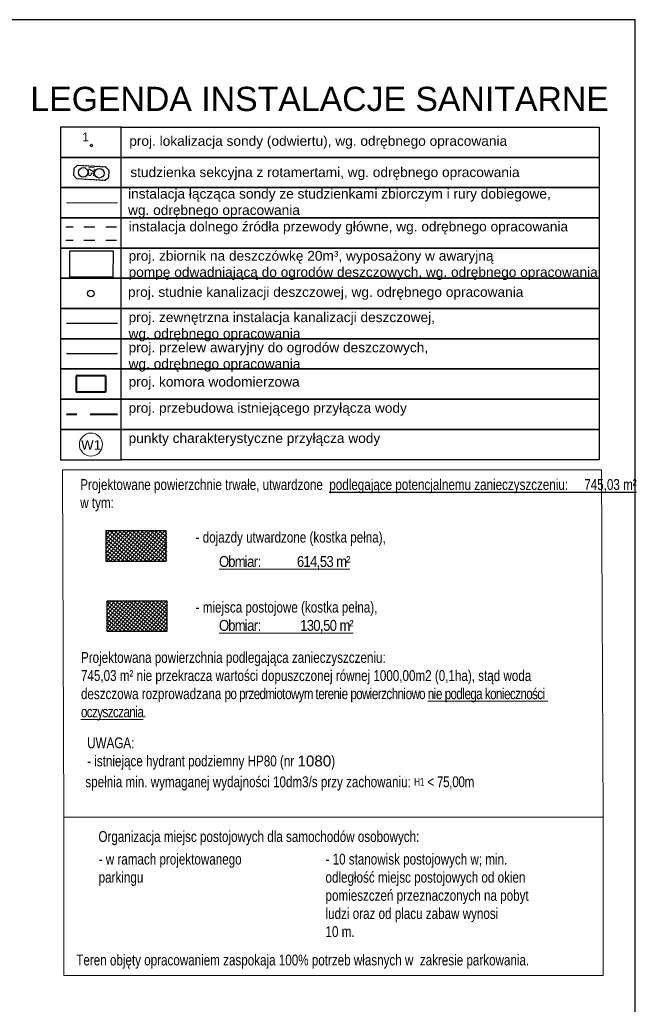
# Model space of a CAD drawing. Extents: x 40810 to 6568062, y -66833 to 5647239.
# Tile 42 of 43: x 6568005 to 6568062, y 5646983 to 5647073. Entities that reach past the tile are written whole.
import ezdxf

# ---------------------------------------------------------------- set-up
doc = ezdxf.new("R2010")
doc.units = 0
doc.header["$MEASUREMENT"] = 0
for name, pattern in [('1019-osie$0$1013-TK-osie$0$CONTINUOUS', [0]), ('2_OTKC', [1.5, 1, -0.5]), ('DASHED2', [0.375, 0.25, -0.125]), ('PRZER1-1', [2, 1, -1])]:
    doc.linetypes.add(name, pattern=pattern)
for name, color, linetype, lineweight in [('_Eko_deszczowka', 94, 'CONTINUOUS', 30), ('_EKO_DŹ_odwierty', 4, 'CONTINUOUS', 25), ('_EKO_DŹ_odwierty_OPIS', 3, 'CONTINUOUS', 15), ('_EKO_DŹ_powrót', 5, 'PRZER1-1', 30), ('_EKO_DŹ_poziomy', 3, 'CONTINUOUS', 20), ('_EKO_DŹ_zasilanie', 1, 'PRZER1-1', 30), ('_EKO_DŻ_studnia', 4, 'CONTINUOUS', 30), ('_IS_EKO_opis', 7, 'CONTINUOUS', 15), ('_S_EKO_WODA', 142, 'DASHED2', 40), ('A_l.wypełnien', 253, 'CONTINUOUS', 9), ('OTK_L_2', 7, '2_OTKC', 13), ('RAMKA', 2, 'CONTINUOUS', 20), ('wymiarowanie', 176, 'CONTINUOUS', 9)]:
    doc.layers.add(name, color=color, linetype=linetype, lineweight=lineweight)
for name, color, linetype in [('_koncepcja', 2, '1019-osie$0$1013-TK-osie$0$CONTINUOUS'), ('D-opis', 104, 'CONTINUOUS'), ('OPISY', 6, 'CONTINUOUS')]:
    doc.layers.add(name, color=color, linetype=linetype)
doc.layers.add('a3', color=3, linetype='CONTINUOUS', lineweight=30, plot=False)
doc.styles.add('1-100', font='simplex.shx', dxfattribs={"width": 0.8, "height": 15})
doc.styles.add('Arial_1', font='arial.ttf')
doc.styles.add('Arial_Normalny_20', font='arial.ttf', dxfattribs={"height": 20})
doc.styles.add('STYL_ARIAL', font='simplex', dxfattribs={"width": 0.75, "oblique": 0.1})
doc.styles.add('WYMIAR', font='simplex.shx', dxfattribs={"width": 0.7, "oblique": 2, "height": 0.5})

msp = doc.modelspace()

# ---------------------------------------------------------------- hatches: boundary and pattern name
at = {"layer": 'A_l.wypełnien', "linetype": 'ByBlock', "true_color": 0x636466}
h = msp.add_hatch(dxfattribs=at)
h.set_pattern_fill('ANSI37', color=251, scale=2.084269, angle=5.68029, style=0)
h.set_pattern_definition([(50.68029132, (6499271.37136, 5588280.57755), (-0.2015546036, 0.1650863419), []), (140.68029132, (6499271.37136, 5588280.57755), (-0.1650863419, -0.2015546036), [])])
h.paths.add_polyline_path([(6568018.571, 5647020.036), (6568013.012, 5647020.036), (6568013.012, 5647017.256), (6568018.571, 5647017.256)])
at = {"layer": 'OTK_L_2', "linetype": 'ByBlock', "true_color": 0xc7c8ca}
h = msp.add_hatch(dxfattribs=at)
h.set_pattern_fill('ANSI37', color=9, scale=2.084269, angle=5.68029)
h.set_pattern_definition([(50.68029132, (6499271.33083, 5588284.23962), (-0.2015546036, 0.1650863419), []), (140.68029132, (6499271.33083, 5588284.23962), (-0.1650863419, -0.2015546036), [])])
h.paths.add_polyline_path([(6568018.531, 5647026.478), (6568012.971, 5647026.478), (6568012.971, 5647023.698), (6568018.531, 5647023.698)])

# ---------------------------------------------------------------- linework, layer by layer
at = {"layer": '_Eko_deszczowka', "linetype": 'Continuous'}
for p, q in [((6568009.619, 5647049.807), (6568009.625, 5647052.207)), ((6568013.625, 5647052.199), (6568009.625, 5647052.207)), ((6568013.619, 5647049.799), (6568013.625, 5647052.199)), ((6568013.619, 5647049.799), (6568009.619, 5647049.807)), ((6568014.001, 5647045.542), (6568009.326, 5647045.542))]:
    msp.add_line(p, q, dxfattribs=at)
at = {"layer": '_Eko_deszczowka', "color": 98, "linetype": 'Continuous'}
msp.add_line((6568014.001, 5647042.762), (6568009.326, 5647042.762), dxfattribs=at)
at = {"layer": '_Eko_deszczowka', "linetype": 'Continuous'}
msp.add_circle((6568011.558, 5647048.321), 0.3, dxfattribs=at)
at = {"layer": '_EKO_DŹ_odwierty'}
msp.add_circle((6568011.599, 5647061.92), 0.108, dxfattribs=at)
at = {"layer": '_EKO_DŹ_powrót'}
msp.add_line((6568013.923, 5647053.181), (6568009.253, 5647053.181), dxfattribs=at)
at = {"layer": '_EKO_DŹ_poziomy'}
for p, q in [((6568010.866, 5647060.12), (6568010.862, 5647060.048)), ((6568011.115, 5647060.106), (6568011.111, 5647060.035)), ((6568011.365, 5647060.093), (6568011.361, 5647060.021)), ((6568011.614, 5647060.079), (6568011.611, 5647060.008)), ((6568011.864, 5647060.066), (6568011.86, 5647059.994)), ((6568012.114, 5647060.052), (6568012.11, 5647059.981)), ((6568012.363, 5647060.039), (6568012.36, 5647059.967)), ((6568012.613, 5647060.025), (6568012.609, 5647059.954)), ((6568012.863, 5647060.012), (6568012.859, 5647059.94)), ((6568011.074, 5647058.835), (6568011.07, 5647058.763)), ((6568011.32, 5647058.75), (6568011.324, 5647058.821)), ((6568011.573, 5647058.808), (6568011.57, 5647058.736)), ((6568011.819, 5647058.723), (6568011.823, 5647058.794)), ((6568012.073, 5647058.781), (6568012.069, 5647058.709)), ((6568012.318, 5647058.696), (6568012.322, 5647058.768)), ((6568012.572, 5647058.754), (6568012.568, 5647058.683)), ((6568012.818, 5647058.669), (6568012.822, 5647058.741)), ((6568014.001, 5647056.661), (6568009.326, 5647056.661))]:
    msp.add_line(p, q, dxfattribs=at)
at = {"layer": '_EKO_DŹ_zasilanie'}
msp.add_line((6568013.923, 5647054.407), (6568009.253, 5647054.407), dxfattribs=at)
at = {"layer": '_EKO_DŻ_studnia'}
for p, q in [((6568009.991, 5647059.795), (6568009.958, 5647059.196)), ((6568010.306, 5647060.078), (6568009.991, 5647059.795)), ((6568012.942, 5647059.936), (6568010.306, 5647060.078)), ((6568012.942, 5647059.936), (6568013.226, 5647059.62)), ((6568013.193, 5647059.021), (6568013.226, 5647059.62)), ((6568010.242, 5647058.88), (6568009.958, 5647059.196)), ((6568010.242, 5647058.88), (6568012.878, 5647058.738)), ((6568012.878, 5647058.738), (6568013.193, 5647059.021))]:
    msp.add_line(p, q, dxfattribs=at)
for centre in [(6568010.853, 5647059.448), (6568012.331, 5647059.368)]:
    msp.add_circle(centre, 0.44, dxfattribs=at)
at = {"layer": '_S_EKO_WODA', "linetype": 'Continuous'}
for p, q in [((6568010.208, 5647040.732), (6568010.208, 5647039.232)), ((6568012.908, 5647040.732), (6568010.208, 5647040.732)), ((6568012.908, 5647040.732), (6568012.908, 5647039.232)), ((6568012.908, 5647039.232), (6568010.208, 5647039.232))]:
    msp.add_line(p, q, dxfattribs=at)
at = {"layer": '_S_EKO_WODA', "ltscale": 10}
msp.add_line((6568014.001, 5647037.202), (6568009.326, 5647037.202), dxfattribs=at)
at = {"layer": 'a3'}
msp.add_lwpolyline([(6567721.593, 5647073.487), (6567721.593, 5646924.987), (6568061.593, 5646924.987), (6568061.593, 5647073.487), (6567721.593, 5647073.487)], dxfattribs=at)
at = {"layer": 'D-opis', "color": 7, "linetype": 'ByBlock'}
for points in [[(6568014.337, 5647063.61), (6568008.778, 5647063.61), (6568008.778, 5647060.831), (6568014.337, 5647060.831)], [(6568058.258, 5647060.831), (6568014.337, 5647060.831), (6568014.337, 5647063.61), (6568058.258, 5647063.61)], [(6568014.337, 5647060.831), (6568008.778, 5647060.831), (6568008.778, 5647058.051), (6568014.337, 5647058.051)], [(6568058.258, 5647058.051), (6568014.337, 5647058.051), (6568014.337, 5647060.831), (6568058.258, 5647060.831)], [(6568014.337, 5647058.051), (6568008.778, 5647058.051), (6568008.778, 5647055.271), (6568014.337, 5647055.271)], [(6568058.258, 5647055.271), (6568014.337, 5647055.271), (6568014.337, 5647058.051), (6568058.258, 5647058.051)], [(6568014.337, 5647055.271), (6568008.778, 5647055.271), (6568008.778, 5647052.491), (6568014.337, 5647052.491)], [(6568058.258, 5647052.491), (6568014.337, 5647052.491), (6568014.337, 5647055.271), (6568058.258, 5647055.271)], [(6568014.337, 5647052.491), (6568008.778, 5647052.491), (6568008.778, 5647049.711), (6568014.337, 5647049.711)], [(6568058.258, 5647049.711), (6568014.337, 5647049.711), (6568014.337, 5647052.491), (6568058.258, 5647052.491)], [(6568014.337, 5647049.711), (6568008.778, 5647049.711), (6568008.778, 5647046.932), (6568014.337, 5647046.932)], [(6568058.258, 5647046.932), (6568014.337, 5647046.932), (6568014.337, 5647049.711), (6568058.258, 5647049.711)], [(6568014.337, 5647046.932), (6568008.778, 5647046.932), (6568008.778, 5647044.152), (6568014.337, 5647044.152)], [(6568058.258, 5647044.152), (6568014.337, 5647044.152), (6568014.337, 5647046.932), (6568058.258, 5647046.932)], [(6568014.337, 5647044.152), (6568008.778, 5647044.152), (6568008.778, 5647041.372), (6568014.337, 5647041.372)], [(6568058.258, 5647041.372), (6568014.337, 5647041.372), (6568014.337, 5647044.152), (6568058.258, 5647044.152)], [(6568014.337, 5647041.372), (6568008.778, 5647041.372), (6568008.778, 5647038.592), (6568014.337, 5647038.592)], [(6568058.258, 5647038.592), (6568014.337, 5647038.592), (6568014.337, 5647041.372), (6568058.258, 5647041.372)], [(6568014.337, 5647038.592), (6568008.778, 5647038.592), (6568008.778, 5647035.812), (6568014.337, 5647035.812)], [(6568058.258, 5647035.812), (6568014.337, 5647035.812), (6568014.337, 5647038.592), (6568058.258, 5647038.592)], [(6568058.258, 5647033.033), (6568014.337, 5647033.033), (6568014.337, 5647035.812), (6568058.258, 5647035.812)]]:
    msp.add_lwpolyline(points, close=True, dxfattribs=at)
at = {"layer": 'D-opis', "color": 7, "linetype": 'ByBlock', "elevation": 0.087}
for points in [[(6568018.49, 5647026.478), (6568012.942, 5647026.478), (6568012.942, 5647023.698), (6568018.49, 5647023.698)], [(6568018.571, 5647020.036), (6568013.023, 5647020.036), (6568013.023, 5647017.256), (6568018.571, 5647017.256)]]:
    msp.add_lwpolyline(points, close=True, dxfattribs=at)
at = {"layer": 'wymiarowanie', "color": 7}
for points in [[(6568008.947, 5647032.086), (6568058.485, 5647032.086), (6568058.625, 5647000.179), (6568009.086, 5647000.179)], [(6568009.086, 5646985.615), (6568058.625, 5646985.615), (6568058.625, 5647000.179), (6568009.086, 5647000.179)]]:
    msp.add_lwpolyline(points, close=True, dxfattribs=at)

# ---------------------------------------------------------------- texts
at = {"layer": '_EKO_DŹ_odwierty_OPIS', "color": 3, "insert": (6568010.761, 5647063.109), "char_height": 0.8, "width": 1.70754, "attachment_point": 1, "rotation": 0.65934, "style": 'Arial_1'}
msp.add_mtext('1', dxfattribs=at)
at = {"layer": '_EKO_DŻ_studnia', "insert": (6568011.324, 5647059.088), "char_height": 0.5, "width": 1.70754, "attachment_point": 1, "rotation": 86.91228, "style": 'WYMIAR'}
msp.add_mtext('SZI', dxfattribs=at)
at = {"layer": '_koncepcja', "color": 7, "ltscale": 0.2, "char_height": 1, "width": 51.20545, "attachment_point": 1, "style": '1-100'}
for s, insert in [('\\fCentury Gothic|b0|i0|c238|p0;Projektowane powierzchnie trwałe, utwardzone  \\Lpodlegające potencjalnemu zanieczyszczeniu:     745,03 m² \\lw tym:', (6568010.578, 5647031.249)), ('{\\fCentury Gothic|b0|i0|c238|p0;Organizacja miejsc postojowych dla samochodów osobowych:}', (6568012.25, 5646998.886))]:
    msp.add_mtext(s, dxfattribs=dict(at, insert=insert))
at = {"layer": 'D-opis', "color": 7, "style": 'Arial_Normalny_20'}
msp.add_text('LEGENDA INSTALACJE SANITARNE', height=2.22383, dxfattribs=at).set_placement((6568005.997, 5647065.094))
at = {"layer": 'D-opis', "color": 7, "char_height": 0.9, "width": 49.56708, "attachment_point": 1, "style": 'Arial_Normalny_20'}
for s, insert in [('proj. lokalizacja sondy (odwiertu), wg. odrębnego opracowania', (6568015.084, 5647062.79)), ('studzienka sekcyjna z rotamertami, wg. odrębnego opracowania', (6568015.18, 5647059.915)), ('instalacja łącząca sondy ze studzienkami zbiorczym i rury dobiegowe, \\Pwg. odrębnego opracowania', (6568014.973, 5647057.936)), ('instalacja dolnego źródła przewody główne, wg. odrębnego opracowania', (6568015.023, 5647054.922)), ('proj. zbiornik na deszczówkę 20m³, wyposażony w awaryjną\\Ppompę odwadniającą do ogrodów deszczowych, wg. odrębnego opracowania', (6568015.023, 5647052.228)), ('proj. studnie kanalizacji deszczowej, wg. odrębnego opracowania', (6568014.967, 5647048.902)), ('proj. zewnętrzna instalacja kanalizacji deszczowej, \\Pwg. odrębnego opracowania', (6568015.023, 5647046.583)), ('proj. przelew awaryjny do ogrodów deszczowych, \\Pwg. odrębnego opracowania', (6568015.023, 5647043.803)), ('proj. komora wodomierzowa', (6568015.023, 5647040.65)), ('proj. przebudowa istniejącego przyłącza wody', (6568015.023, 5647038.244)), ('punkty charakterystyczne przyłącza wody', (6568015.023, 5647035.464))]:
    msp.add_mtext(s, dxfattribs=dict(at, insert=insert))
at = {"layer": 'OPISY', "color": 7, "lineweight": 13, "char_height": 1, "attachment_point": 1, "style": '1-100'}
for s, insert, width in [('{\\fCentury Gothic|b0|i0|c238|p0;- dojazdy utwardzone (kostka pełna), }', (6568021.183, 5647026.405), 51.20545), ('{\\fCentury Gothic|b0|i0|c238|p0;\\L\\W0.9;\\T0.9;Obmiar:           614,53 m²}', (6568023.332, 5647024.171), 51.20545), ('{\\fCentury Gothic|b0|i0|c238|p0;- miejsca postojowe (kostka pełna), }', (6568021.183, 5647019.973), 51.20545), ('{\\fCentury Gothic|b0|i0|c238|p0;\\L\\W0.9;\\T0.9;Obmiar:            130,50 m²}', (6568023.332, 5647018.296), 51.20545), ('\\fCentury Gothic|b0|i0|c238|p0;Projektowana powierzchnia podlegająca zanieczyszczeniu:\\P745,03 m² nie przekracza wartości dopuszczonej równej 1000,00m2 (0,1ha), stąd woda deszczowa rozprowadzana \\T0.9;po przedmiotowym terenie powierzchniowo \\Lnie podlega konieczności  oczyszczania\\l.', (6568010.645, 5647015.349), 45.60924), ('{\\fCentury Gothic|b0|i0|c238|p0;- w ramach projektowanego \\Pparkingu }', (6568012.272, 5646996.808, 0.087), 51.20545), ('{\\fCentury Gothic|b0|i0|c238|p0;- 10 stanowisk postojowych w; min. \\Podległość miejsc postojowych od okien \\Ppomieszczeń przeznaczonych na pobyt \\Pludzi oraz od placu zabaw wynosi \\P10 m.}', (6568033.121, 5646996.808, 0.087), 51.20545), ('\\fCentury Gothic|b0|i0|c238|p0;Teren objęty opracowaniem zaspokaja 100% potrzeb własnych w  zakresie parkowania.', (6568010.215, 5646987.532), 51.20545)]:
    msp.add_mtext(s, dxfattribs=dict(at, insert=insert, width=width))
at = {"layer": 'RAMKA', "color": 7, "linetype": 'Continuous', "char_height": 1, "width": 51.20545, "attachment_point": 1, "style": '1-100'}
for s, insert in [('{\\fCentury Gothic|b0|i0|c238|p0;UWAGA:\\P- istniejące hydrant podziemny HP80 (nr \\fArial|b0|i0|c0|p0;\\Q0.1;\\W1;1080\\fCentury Gothic|b0|i0|c238|p0;\\Q0;\\W0.8;)}', (6568011.215, 5647007.497)), ('\\fCentury Gothic|b0|i0|c238|p0;\\A1;spełnia min. wymaganej wydajności 10dm3/s przy zachowaniu: \\H0.7273x;\\T0.95;H1\\H1.374948x; < 75,00m', (6568011.052, 5647003.915))]:
    msp.add_mtext(s, dxfattribs=dict(at, insert=insert))

# ---------------------------------------------------------------- next in the draw order: texts
at = {"layer": '_IS_EKO_opis', "color": 0, "insert": (6568010.659, 5647034.827), "char_height": 0.875, "width": 1.50816, "attachment_point": 1, "style": 'STYL_ARIAL', "bg_fill": 3, "box_fill_scale": 1.5, "bg_fill_color": 256, "bg_fill_true_color": 13158600, "bg_fill_transparency": 0}
msp.add_mtext('\\fArial|b0|i0;\\W1;W1', dxfattribs=at)

# ---------------------------------------------------------------- next in the draw order: linework, layer by layer
at = {"layer": '_IS_EKO_opis', "color": 0}
msp.add_circle((6568011.559, 5647034.423), 1.058, dxfattribs=at)
at = {"layer": 'D-opis', "color": 7, "linetype": 'ByBlock'}
msp.add_lwpolyline([(6568014.337, 5647035.812), (6568008.778, 5647035.812), (6568008.778, 5647033.033), (6568014.337, 5647033.033)], close=True, dxfattribs=at)

doc.saveas('drawing.dxf')
